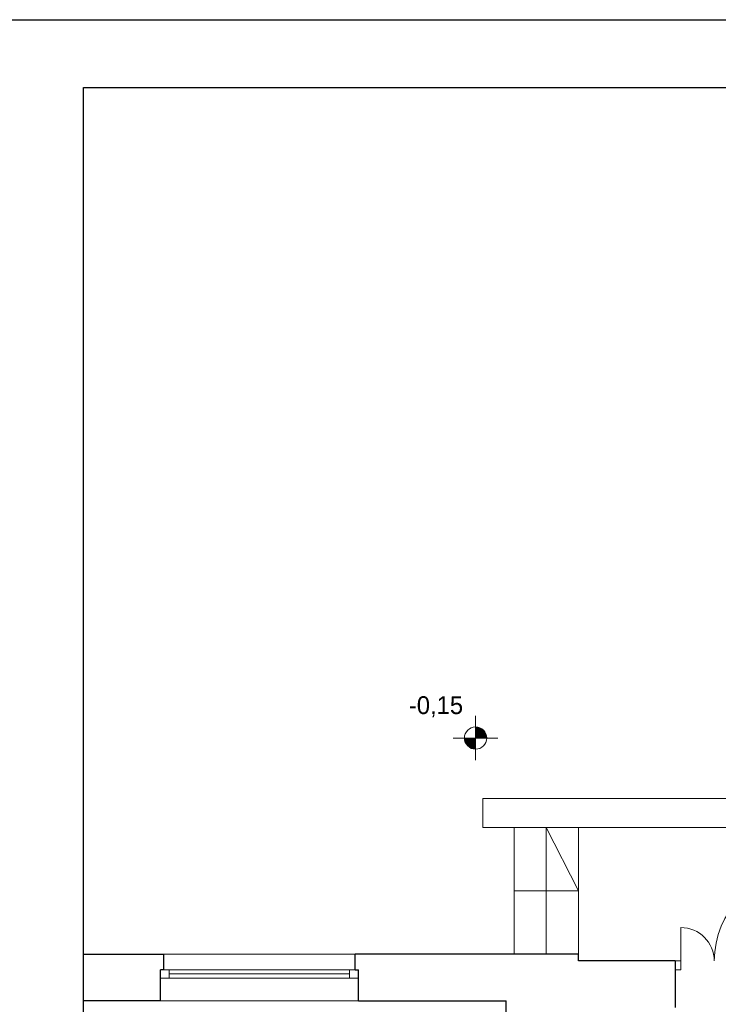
# Model space of a CAD drawing. Extents: x -220312 to -8310, y -91840 to 81907.
# Tile 92 of 128: x -137187 to -130905, y 2255 to 11109. Entities that reach past the tile are written whole.
import ezdxf

# ---------------------------------------------------------------- set-up
doc = ezdxf.new("R2010")
doc.units = 0
doc.header["$MEASUREMENT"] = 0
doc.set_wipeout_variables(frame=1)
doc.layers.add('#kan_san-op', color=34, linetype='Continuous')
for name, color, linetype, lineweight in [('#ks', 34, 'Continuous', 30), ('INWENT RZĘDNE_Nr_Pióra__21', 7, 'Continuous', 9), ('INWENT. DRZWI_Nr_Pióra__5', 7, 'Continuous', 13), ('INWENT. OKNA_Nr_Pióra__5', 7, 'Continuous', 13), ('INWENT.ŚCIANY_Nr_Pióra__1', 7, 'Continuous', 25), ('INWENT.ŚCIANY_Nr_Pióra__5', 7, 'Continuous', 13), ('PODKŁAD', 252, 'Continuous', 35), ('RAMKA', 255, 'Continuous', 35)]:
    doc.layers.add(name, color=color, linetype=linetype, lineweight=lineweight)
doc.styles.add('GENERATED_STYLE_2', font='txt')

# ---------------------------------------------------------------- blocks, each defined once
blk = doc.blocks.new('parter')
at = {"layer": 'INWENT RZĘDNE_Nr_Pióra__21', "linetype": 'Continuous'}
for points in [[(-194758.7, 4648.8), (-194658.7, 4648.8), (-194666.3, 4687.1), (-194688, 4719.5), (-194720.4, 4741.2), (-194758.7, 4748.8)], [(-194758.7, 4648.8), (-194858.7, 4648.8), (-194851.1, 4610.6), (-194829.4, 4578.1), (-194797, 4556.4), (-194758.7, 4548.8)]]:
    blk.add_hatch(color=252, dxfattribs=at).paths.add_polyline_path(points, flags=0)
at = {"layer": 'INWENT RZĘDNE_Nr_Pióra__21', "color": 252, "linetype": 'Continuous'}
for p, q in [((-194758.7, 4448.8), (-194758.7, 4848.8)), ((-194958.7, 4648.8), (-194558.7, 4648.8))]:
    blk.add_line(p, q, dxfattribs=at)
blk.add_circle((-194758.7, 4648.8), 100, dxfattribs=at)
at = {"layer": 'INWENT. DRZWI_Nr_Pióra__5', "color": 252, "linetype": 'Continuous'}
for p, q in [((-192912.4, 2644.9), (-192912.4, 2944.9)), ((-192912.4, 2644.9), (-192962.4, 2644.9)), ((-192912.4, 2564.9), (-192912.4, 2644.9)), ((-192962.4, 2564.9), (-192912.4, 2564.9))]:
    blk.add_line(p, q, dxfattribs=at)
for centre, radius, start, end in [((-191812.4, 2644.9), 800, 90, 180), ((-192912.4, 2644.9), 300, 0, 90)]:
    blk.add_arc(centre, radius, start, end, dxfattribs=at)
at = {"layer": 'INWENT. OKNA_Nr_Pióra__5', "color": 252, "linetype": 'Continuous'}
for p, q in [((-197562.4, 2704.9), (-195842.4, 2704.9)), ((-197592.4, 2564.9), (-195812.4, 2564.9)), ((-197592.4, 2489.9), (-195812.4, 2489.9)), ((-197512.4, 2489.9), (-197512.4, 2564.9)), ((-197512.4, 2527.4), (-195892.4, 2527.4)), ((-195892.4, 2489.9), (-195892.4, 2564.9)), ((-197592.4, 2284.9), (-195812.4, 2284.9))]:
    blk.add_line(p, q, dxfattribs=at)
at = {"layer": 'INWENT.ŚCIANY_Nr_Pióra__1', "color": 252, "linetype": 'Continuous'}
for p, q in [((-200472.4, 2704.9), (-197562.4, 2704.9)), ((-197562.4, 2564.9), (-197562.4, 2704.9)), ((-193832.4, 2704.9), (-195842.4, 2704.9)), ((-195842.4, 2564.9), (-195842.4, 2704.9)), ((-193832.4, 2644.9), (-193832.4, 2704.9)), ((-192962.4, 2644.9), (-193832.4, 2644.9)), ((-192962.4, 2644.9), (-192962.4, 2224.9)), ((-197592.4, 2284.9), (-197592.4, 2564.9)), ((-197562.4, 2564.9), (-197592.4, 2564.9)), ((-195842.4, 2564.9), (-195812.4, 2564.9)), ((-195812.4, 2284.9), (-195812.4, 2564.9)), ((-197592.4, 2284.9), (-200052.4, 2284.9)), ((-195812.4, 2284.9), (-194482.4, 2284.9)), ((-194482.4, 1304.9), (-194482.4, 2284.9))]:
    blk.add_line(p, q, dxfattribs=at)
at = {"layer": 'INWENT.ŚCIANY_Nr_Pióra__5', "color": 252, "linetype": 'Continuous'}
for p, q in [((-191202.4, 4104.9), (-194692.4, 4104.9)), ((-194692.4, 4104.9), (-194692.4, 3844.9)), ((-191462.4, 3844.9), (-194692.4, 3844.9)), ((-194412.4, 2704.9), (-194412.4, 3844.9)), ((-194122.4, 2704.9), (-194122.4, 3844.9)), ((-193832.4, 3274.9), (-194122.4, 3844.9)), ((-193832.4, 2704.9), (-193832.4, 3844.9)), ((-194412.4, 3274.9), (-193832.4, 3274.9))]:
    blk.add_line(p, q, dxfattribs=at)
at = {"layer": 'INWENT RZĘDNE_Nr_Pióra__21', "color": 252, "insert": (-195358.3, 4835.1), "char_height": 160, "attachment_point": 7, "style": 'GENERATED_STYLE_2'}
blk.add_mtext('{-0,15}', dxfattribs=at)
blk = doc.blocks.new('A$C382C6C0C')
at = {"layer": '#ks', "color": 7, "lineweight": -3}
for p, q in [((-248.51, 61), (3951.49, 61)), ((0, -2848), (0, 0)), ((0, 0), (3890.49, 0))]:
    blk.add_line(p, q, dxfattribs=at)
blk = doc.blocks.new('A$C689C700D')
at = {"layer": '#ks', "color": 1, "lineweight": 35, "xscale": 10, "yscale": 10, "zscale": 10}
blk.add_blockref('A$C382C6C0C', (-37652.8, 28364), dxfattribs=at)

msp = doc.modelspace()

# ---------------------------------------------------------------- block references
at = {"layer": 'PODKŁAD'}
msp.add_blockref('parter', (61670.5, 0), dxfattribs=at)

# ---------------------------------------------------------------- next in the draw order: wipeouts: each hides what was drawn before it
at = {"ltscale": 10}
msp.add_wipeout([(-139099.8, 11108.9), (-136614.7, 10498.9), (-136614.7, -17981.1), (-97709.8, -17981.1), (-97099.8, -18591.1), (-139099.8, -18591.1)], dxfattribs=at).dxf.layer = '#kan_san-op'

# ---------------------------------------------------------------- next in the draw order: wipeouts: each hides what was drawn before it
msp.add_wipeout([(-139099.8, 11108.9), (-136614.7, 10498.9), (-97709.8, 10498.9), (-97099.8, 11108.9)], dxfattribs=at).dxf.layer = '#kan_san-op'

# ---------------------------------------------------------------- next in the draw order: block references
at = {"layer": 'RAMKA'}
msp.add_blockref('A$C689C700D', (-98961.8, -17865.1), dxfattribs=at)

doc.saveas('drawing.dxf')
